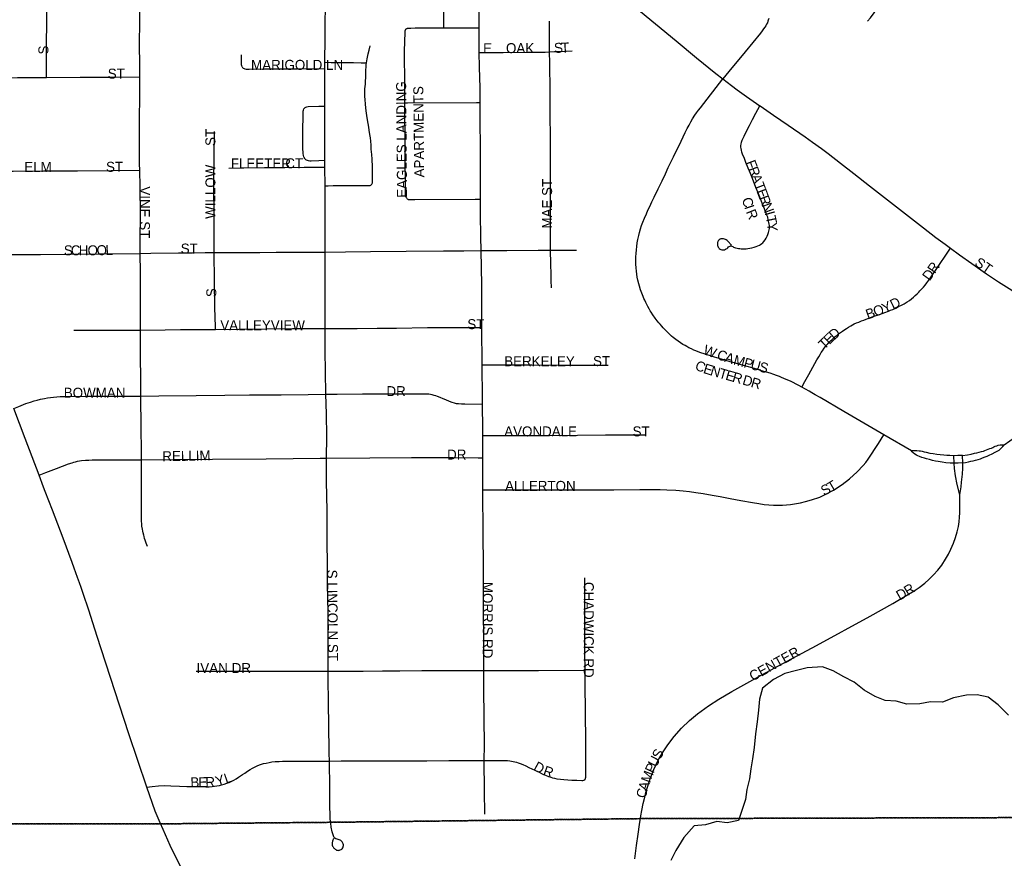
# Model space of a CAD drawing. Header units: feet. Extents: x 2113747 to 2516209, y 960708 to 1356798.
# Tile 64 of 206: x 2283441 to 2288369, y 1143992 to 1148190. Entities that reach past the tile are written whole.
import ezdxf

# ---------------------------------------------------------------- set-up
doc = ezdxf.new("R2010")
doc.units = ezdxf.units.FT
doc.header["$LTSCALE"] = 50
doc.header["$MEASUREMENT"] = 0
doc.linetypes.add('OhDOT_USTN3', pattern=[0.22, 0.165, -0.055])
for name, color, linetype in [('0_Xref', 7, 'Continuous'), ('GM_X_City_Street', 251, 'Continuous'), ('GM_X_City_Street_Text', 251, 'Continuous'), ('GM_X_Minor_River', 5, 'Continuous'), ('GM_X_State_Route', 1, 'Continuous'), ('GM_X_Township', 251, 'OhDOT_USTN3')]:
    doc.layers.add(name, color=color, linetype=linetype)
doc.styles.add('Styledgn030', font='dgn030.shx')

# ---------------------------------------------------------------- blocks, each defined once
blk = doc.blocks.new('POR')
at = {"layer": 'GM_X_City_Street', "flags": 128}
for points in [[(2284967.7, 1147977), (2284968.8, 1148098.7), (2284971.1, 1148327.1), (2284974.7, 1148537.7), (2284977.8, 1148688.4), (2284979.1, 1148768.3), (2284979.6, 1148850.8), (2284979.6, 1148941.5), (2284977.7, 1149086.9), (2284977.2, 1149209.9), (2284977.6, 1149296.7), (2284977.3, 1149394.4), (2284977.6, 1149481.3), (2284977.7, 1149530.8)], [(2287189.8, 1148195.1), (2287187.6, 1148187.3), (2287185.9, 1148181.6), (2287182.8, 1148174.3), (2287179.3, 1148166.9), (2287174.5, 1148158.8), (2287170.2, 1148151.7), (2287164.1, 1148143.4), (2287157.6, 1148134.7), (2287148, 1148122.4), (2287071, 1148029.3), (2286989.6, 1147930.9), (2286960.6, 1147894)], [(2285563.7, 1148148.8), (2285563.7, 1148152.1), (2285562, 1148432.8), (2285563.5, 1148549.6), (2285563.9, 1148577.5), (2285564.1, 1148587.9), (2285564.2, 1148595.3), (2285564.7, 1148598.3), (2285565.8, 1148600.9), (2285567.7, 1148602.5), (2285570.1, 1148603.6), (2285574.5, 1148604.3), (2285579.9, 1148604.5), (2285592.2, 1148604.5), (2285600.7, 1148604.5), (2285737.4, 1148604.1)], [(2285740.1, 1148148.8), (2285738.6, 1148404.3), (2285737.9, 1148515.7), (2285737.4, 1148604.1)], [(2287683.4, 1148181.8), (2287698.9, 1148199.3), (2287736.4, 1148249.5), (2287754.3, 1148277.7), (2287764.1, 1148299.1), (2287773.6, 1148331), (2287792.1, 1148414.5), (2287801.5, 1148448.6), (2287808.7, 1148466.1), (2287837.8, 1148505.5)], [(2286364.2, 1148382.1), (2286421.2, 1148335.5), (2286519.7, 1148253.8), (2286726.4, 1148083.1), (2286828.3, 1147999), (2286924.6, 1147920.3), (2286960.6, 1147894)], [(2283574, 1147901), (2283575, 1148061.4), (2283576, 1148181.7), (2283575.6, 1148275.9), (2283575.3, 1148327.8)], [(2284041.6, 1147903.1), (2284041.1, 1147962.1), (2284040.7, 1148068), (2284041.2, 1148181.4), (2284041.3, 1148277), (2284041.3, 1148333.6)], [(2285368.3, 1147773.9), (2285367.5, 1147909), (2285367, 1147985.5), (2285367.2, 1148033.2), (2285369.2, 1148125.1), (2285369.4, 1148129.4), (2285369.7, 1148132.9), (2285370.2, 1148135), (2285370.8, 1148137), (2285371.7, 1148139.1), (2285372.8, 1148140.9), (2285374.1, 1148142.4), (2285375.7, 1148143.8), (2285377.8, 1148145.1), (2285379.7, 1148145.9), (2285381.7, 1148146.6), (2285383.9, 1148147.1), (2285387.4, 1148147.5), (2285390.7, 1148147.7), (2285393.8, 1148147.8), (2285398.4, 1148148), (2285419.8, 1148148.2), (2285528.1, 1148148.8), (2285563.7, 1148148.8)], [(2285563.7, 1148148.8), (2285628.8, 1148148.3), (2285740.1, 1148148.8)], [(2285740.8, 1148026.1), (2285739.7, 1148087.8), (2285740.1, 1148148.8)], [(2286093.1, 1148028.6), (2286091.8, 1148182)], [(2285176, 1147974.4), (2285179.5, 1147993.9), (2285184.6, 1148019.3), (2285189, 1148037.5), (2285194.2, 1148058.4)], [(2284553.3, 1147954.1), (2284551.7, 1147959), (2284550.8, 1147964.2), (2284550.4, 1147971.6), (2284550, 1147979.4), (2284550.5, 1148013.9)], [(2285740.8, 1148026.1), (2285776.6, 1148026.1), (2285860.7, 1148026.1), (2285986.1, 1148027.2), (2286051.6, 1148027.9), (2286070.3, 1148027.9), (2286093.1, 1148028.6)], [(2285745.7, 1147775.6), (2285744.8, 1147848.8), (2285742.2, 1147952.7), (2285740.8, 1148026.1)], [(2286093.1, 1148028.6), (2286117.4, 1148030.6), (2286142.9, 1148031.2), (2286175, 1148032.2), (2286206.2, 1148033.2)], [(2286097.8, 1147036), (2286096.8, 1147075.4), (2286097.2, 1147154.3), (2286097.4, 1147195.6), (2286097.5, 1147230.6), (2286098, 1147334.6), (2286097.8, 1147409.9), (2286097.3, 1147604.8), (2286096.5, 1147709.3), (2286095.5, 1147831.6), (2286094, 1147971.7), (2286093.1, 1148028.6)], [(2284553.3, 1147954.1), (2284555.9, 1147950.6), (2284559.5, 1147947.7), (2284563.4, 1147945.5), (2284567.6, 1147944.1), (2284573.3, 1147942.8), (2284580.2, 1147942.4), (2284589.3, 1147942.4), (2284660.6, 1147943.2), (2284831.2, 1147944.4), (2284967.4, 1147944.8)], [(2284967.4, 1147944.8), (2284967.7, 1147977)], [(2284967.7, 1147977), (2285000.3, 1147976.3), (2285035, 1147975.9), (2285073.6, 1147975.4), (2285110.9, 1147975), (2285149.2, 1147974.5), (2285176, 1147974.4)], [(2284969.1, 1147357.6), (2284984.6, 1147358.5), (2285008.9, 1147359.8), (2285033.7, 1147360.6), (2285059.7, 1147360.6), (2285088.4, 1147360), (2285176.8, 1147359.1), (2285185.2, 1147359.2), (2285190, 1147359.3), (2285194.7, 1147360.1), (2285198.2, 1147361.9), (2285201.8, 1147364.3), (2285203.9, 1147366.6), (2285205.2, 1147369.7), (2285206, 1147372.8), (2285206.5, 1147377.5), (2285206.9, 1147396.2), (2285206.5, 1147422.6), (2285206.1, 1147453.5), (2285204.4, 1147492.1), (2285202.6, 1147515.6), (2285200.5, 1147541.2), (2285199.2, 1147562.5), (2285197.5, 1147582), (2285195.6, 1147597.7), (2285193.1, 1147615.5), (2285190.3, 1147636.6), (2285187.9, 1147651.5), (2285184.9, 1147669.8), (2285180.5, 1147698.2), (2285177.1, 1147722.3), (2285173.6, 1147746.9), (2285171.5, 1147768.8), (2285169.8, 1147789.2), (2285168.9, 1147807), (2285168.6, 1147821.9), (2285168.9, 1147843.4), (2285170.7, 1147866.5), (2285173.2, 1147915.9), (2285173.7, 1147937.7), (2285174.2, 1147953.3), (2285175.1, 1147963.7), (2285176, 1147974.4)], [(2283073.6, 1147898.3), (2283210.6, 1147899.4), (2283429.5, 1147900.2), (2283574, 1147901)], [(2283574, 1147901), (2283742.5, 1147901.7), (2283907.5, 1147902.6), (2284041.6, 1147903.1)], [(2284041.1, 1147436.7), (2284040.4, 1147468.8), (2284040.9, 1147668.1), (2284042.3, 1147829.2), (2284041.6, 1147903.1)], [(2284968.1, 1147757.1), (2284968.3, 1147814.3), (2284967.4, 1147944.8)], [(2287355.1, 1146350.8), (2287340.8, 1146358.3), (2287326.5, 1146365.8), (2287311.7, 1146373.1), (2287298.2, 1146379.6), (2287285.3, 1146385.4), (2287264.9, 1146394.5), (2287253.7, 1146399.3), (2287243.7, 1146403.2), (2287229.3, 1146408.4), (2287215.9, 1146413.2), (2287196.8, 1146419.7), (2287179, 1146425.4), (2287154.2, 1146432.8), (2287130.8, 1146439.7), (2287107.3, 1146446.3), (2287081.3, 1146453.6), (2287051.8, 1146461.9), (2287024, 1146469.8), (2286996.2, 1146477.6), (2286970.6, 1146485), (2286942.3, 1146493.2), (2286918.5, 1146500.2), (2286897.6, 1146506.7), (2286881.8, 1146511.6), (2286866.8, 1146516.7), (2286849.4, 1146522.8), (2286835.7, 1146528), (2286824.7, 1146532.4), (2286815.6, 1146536.3), (2286802.8, 1146541.7), (2286790.4, 1146548), (2286779.5, 1146553.7), (2286770.9, 1146558.4), (2286760, 1146564.5), (2286747.9, 1146572.3), (2286736.1, 1146580.2), (2286724.4, 1146588.8), (2286712.1, 1146598.5), (2286702.7, 1146606.2), (2286692.6, 1146615.4), (2286681, 1146626.6), (2286669.6, 1146638.4), (2286660.6, 1146647.9), (2286654.1, 1146655.3), (2286645.7, 1146665.1), (2286639.8, 1146672.3), (2286631.1, 1146683.1), (2286621.4, 1146695.7), (2286609.8, 1146712.2), (2286601.2, 1146725.1), (2286596.8, 1146732.6), (2286591.6, 1146741.8), (2286585, 1146753.3), (2286579, 1146764.8), (2286574.7, 1146773.9), (2286569.1, 1146785.3), (2286565.1, 1146793.9), (2286560.8, 1146804.7), (2286554.1, 1146821.4), (2286548.6, 1146836.9), (2286542.7, 1146855.2), (2286539.1, 1146868.1), (2286534.7, 1146886.6), (2286531.7, 1146901.2), (2286529.6, 1146915.4), (2286527.4, 1146930.7), (2286526.1, 1146947.6), (2286525.2, 1146966.3), (2286524.7, 1146983.4), (2286524.9, 1147003.2), (2286525.7, 1147019.1), (2286527.5, 1147038), (2286529, 1147054.8), (2286531.8, 1147073.6), (2286534.6, 1147090.1), (2286538.8, 1147110), (2286542.7, 1147125.2), (2286547.9, 1147143), (2286553.1, 1147159.1), (2286559.7, 1147176), (2286567.9, 1147196.4), (2286577.1, 1147217.7), (2286584.9, 1147235.5), (2286594.2, 1147255.1), (2286604.9, 1147277.6), (2286616.2, 1147301.5), (2286636.2, 1147342.3), (2286655.7, 1147383.1), (2286672.4, 1147417.7), (2286687, 1147449.1), (2286703, 1147483), (2286713.5, 1147503.8), (2286722.2, 1147521.2), (2286736.1, 1147550.2), (2286750.9, 1147581.5), (2286761.5, 1147604.1), (2286771.8, 1147625.8), (2286781.8, 1147645.3), (2286790.8, 1147662.6), (2286800.4, 1147679.2), (2286808.6, 1147693.6), (2286820, 1147711.3), (2286828, 1147722.7), (2286837.8, 1147736.1), (2286848.2, 1147748.6), (2286960.6, 1147894)], [(2286960.6, 1147894), (2287003.1, 1147860.4), (2287032.2, 1147838.2), (2287078.7, 1147806.1), (2287145.7, 1147758.7)], [(2284968.4, 1147484.3), (2284938.6, 1147483.3), (2284899.1, 1147482.1), (2284892.2, 1147482.3), (2284885.9, 1147483.6), (2284881.3, 1147484.9), (2284876.8, 1147487), (2284873.5, 1147488.8), (2284870, 1147491.5), (2284867, 1147494.5), (2284864.4, 1147499.3), (2284862.6, 1147503.9), (2284860.9, 1147510.6), (2284859.4, 1147519.6), (2284858.8, 1147528.4), (2284858.1, 1147539.6), (2284858.4, 1147578.3), (2284858.4, 1147644.8), (2284858.8, 1147699.9), (2284859.7, 1147718.6), (2284859.7, 1147727.4), (2284860.2, 1147732.4), (2284861.5, 1147737.7), (2284863.2, 1147743.3), (2284865.8, 1147746.8), (2284868.9, 1147749.4), (2284873.2, 1147751.5), (2284877.5, 1147753.3), (2284884, 1147754.6), (2284937, 1147756.3), (2284968.1, 1147757.1)], [(2284968.4, 1147484.3), (2284967.8, 1147639.3), (2284968.1, 1147757.1)], [(2285368.3, 1147773.9), (2285381.4, 1147774), (2285726.6, 1147775.5), (2285745.7, 1147775.6)], [(2285746.7, 1147289.7), (2285719.9, 1147289.5), (2285418.4, 1147287.3), (2285393.6, 1147287.7), (2285389.4, 1147288), (2285386.5, 1147288.7), (2285384.7, 1147289.5), (2285382.4, 1147291), (2285380.5, 1147292.5), (2285377.5, 1147295.8), (2285374.5, 1147300.2), (2285372.9, 1147304.3), (2285371.9, 1147307.5), (2285371.5, 1147310.3), (2285371.2, 1147313.9), (2285371.1, 1147319.1), (2285368.3, 1147773.9)], [(2285746.7, 1147289.7), (2285746.4, 1147505.2), (2285746.1, 1147728.1), (2285745.7, 1147775.6)], [(2287002.7, 1147061.5), (2286984.5, 1147081.1), (2286981, 1147084.1), (2286976.7, 1147087.6), (2286973.2, 1147089.3), (2286968.8, 1147091.1), (2286963.6, 1147092.4), (2286959.3, 1147093.2), (2286954.9, 1147093.3), (2286950.6, 1147092.8), (2286945.8, 1147091.1), (2286941.3, 1147088.2), (2286939.3, 1147085.9), (2286937.3, 1147083.1), (2286935.4, 1147080.3), (2286934.2, 1147077.1), (2286933.2, 1147073.7), (2286932.8, 1147069.4), (2286932.8, 1147064.6), (2286933.6, 1147059.4), (2286935, 1147055.5), (2286937.1, 1147051.2), (2286939.3, 1147047.2), (2286942.3, 1147043.8), (2286945.8, 1147041.1), (2286949.7, 1147039), (2286954.5, 1147038.1), (2286959.8, 1147037.6), (2286964, 1147037.7), (2286967.9, 1147038.6), (2286972.5, 1147040.3), (2286977.1, 1147042.5), (2286981.2, 1147045.1), (2286985.3, 1147048.5), (2286988.8, 1147052), (2286992.3, 1147054.6), (2286995.9, 1147056.2), (2286998.8, 1147057.3), (2287002.3, 1147057.2), (2287005.3, 1147056.3), (2287009.2, 1147054.1), (2287013.5, 1147051.5), (2287017.9, 1147049), (2287022.6, 1147047), (2287030.9, 1147045.4), (2287037.8, 1147044.6), (2287045.2, 1147043.7), (2287051.3, 1147043.3), (2287058, 1147042.8), (2287063.9, 1147042.9), (2287070, 1147042.9), (2287077.4, 1147043.3), (2287085.6, 1147044.1), (2287094.3, 1147045.4), (2287105.2, 1147048), (2287116.9, 1147051.5), (2287126, 1147054.5), (2287135.1, 1147058), (2287142.9, 1147061.5), (2287149, 1147064.9), (2287155.1, 1147069.3), (2287160.3, 1147073.6), (2287165.9, 1147080.1), (2287171.2, 1147087.5), (2287176.4, 1147095.8), (2287182, 1147106.2), (2287185.5, 1147114.4), (2287188.6, 1147124), (2287190.7, 1147131.8), (2287192.5, 1147138.7), (2287193.4, 1147144.8), (2287193.4, 1147152.2), (2287192.9, 1147158.9), (2287192, 1147166.5), (2287190.7, 1147175.1), (2287187.7, 1147188.3), (2287184.4, 1147200.5), (2287180.8, 1147212.1), (2287176, 1147225.3), (2287169.1, 1147242.5), (2287160.8, 1147263), (2287141.8, 1147310.3), (2287120.5, 1147363.3), (2287107.9, 1147395.4), (2287098, 1147420.6), (2287087.5, 1147445.8), (2287075.5, 1147474.4), (2287067.6, 1147494.4), (2287058.6, 1147517.1), (2287055.4, 1147527), (2287052.9, 1147536), (2287051.5, 1147544.4), (2287050.5, 1147552.1), (2287050.7, 1147559.6), (2287051.1, 1147566.5), (2287053.3, 1147576.1), (2287057.3, 1147587.1), (2287066.3, 1147606.9), (2287077.1, 1147628.6), (2287092.8, 1147659.9), (2287108.2, 1147690.1), (2287125.5, 1147721.8), (2287145.7, 1147758.7)], [(2287145.7, 1147758.7), (2287146.5, 1147758.1), (2287213.8, 1147711.9), (2287287.3, 1147661.5), (2287372.3, 1147603.1), (2287409.3, 1147577.3), (2287453.2, 1147545.6), (2287487.7, 1147519.5), (2287548.6, 1147472.1), (2287616.4, 1147419.3), (2287694.4, 1147358.6), (2287874.2, 1147217.6), (2287964.8, 1147147.4), (2288026.4, 1147099.8), (2288072.1, 1147065.8), (2288100.1, 1147045.3)], [(2284413.2, 1147024.5), (2284413.2, 1147076.6), (2284413.7, 1147183.5), (2284412.5, 1147380.6), (2284413.4, 1147496.1), (2284415.2, 1147629.4)], [(2284968.6, 1147452.1), (2284968.5, 1147453.4), (2284968.4, 1147484.3)], [(2283074.1, 1147429.1), (2283215.6, 1147430.8), (2283408, 1147431.1), (2283559.1, 1147432.8), (2283730.6, 1147433.6), (2283898.6, 1147435.2), (2284041.1, 1147436.7)], [(2284044.3, 1147019.9), (2284044.1, 1147087.5), (2284044.6, 1147214.3), (2284042.9, 1147353.3), (2284041.1, 1147436.7)], [(2284486.7, 1147446.6), (2284561.6, 1147447.9), (2284666.4, 1147449.3), (2284768.4, 1147450.1), (2284863.8, 1147450.9), (2284929.4, 1147451.6), (2284968.6, 1147452.1)], [(2284969.1, 1147357.6), (2284968.6, 1147452.1)], [(2284969.8, 1147026.9), (2284970, 1147120.3), (2284969.3, 1147309.7), (2284969.1, 1147357.6)], [(2285750.1, 1147034), (2285748.8, 1147102.9), (2285746.7, 1147215.8), (2285746.7, 1147289.7)], [(2283129.4, 1146984.1), (2283170, 1147000.4), (2283176.5, 1147003), (2283184.8, 1147005.6), (2283193.5, 1147007.8), (2283199.6, 1147009.1), (2283210, 1147010.8), (2283221.7, 1147012.1), (2283235.6, 1147013), (2283270.3, 1147013.8), (2283326.4, 1147014.7), (2283437.1, 1147014.2), (2283543.9, 1147015), (2283680.3, 1147015.8), (2283838.3, 1147017.5), (2284044.3, 1147019.9)], [(2284044.3, 1147019.9), (2284097.5, 1147020.5), (2284234.8, 1147022.9), (2284306, 1147023.3), (2284368.1, 1147023.8), (2284413.2, 1147024.5)], [(2284045.5, 1146636.3), (2284045.3, 1146787.5), (2284044.5, 1146925.1), (2284044.3, 1147019.9)], [(2284413.2, 1147024.5), (2284480.1, 1147024.6), (2284568.3, 1147025), (2284642.5, 1147024.9), (2284724.2, 1147025.3), (2284830.7, 1147025.6), (2284913.9, 1147026.1), (2284969.8, 1147026.9)], [(2284420.9, 1146639.8), (2284420.4, 1146656.3), (2284419.1, 1146696.7), (2284417.8, 1146753.2), (2284415.7, 1146881.7), (2284413.2, 1147024.5)], [(2284970.3, 1146644), (2284968.7, 1146809.5), (2284969.8, 1147026.9)], [(2284969.8, 1147026.9), (2285070.7, 1147027.8), (2285196.6, 1147029), (2285374.6, 1147031.5), (2285562.2, 1147032.8), (2285663, 1147033.2), (2285750.1, 1147034)], [(2285750.1, 1147034), (2285878.8, 1147034.8), (2286036, 1147035.6), (2286097.8, 1147036)], [(2285754.5, 1146648.8), (2285754.4, 1146677.1), (2285753, 1146863.2), (2285750.1, 1147034)], [(2286097.8, 1147036), (2286227.5, 1147036.8)], [(2286102.2, 1146846.8), (2286101.5, 1146884.7), (2286100.7, 1146914.5), (2286099.4, 1146967.8), (2286097.8, 1147036)], [(2287355.1, 1146350.8), (2287370.3, 1146378.7), (2287389.7, 1146414.4), (2287431.2, 1146487.7), (2287439.7, 1146502.6), (2287446.8, 1146513.8), (2287452.9, 1146523.7), (2287458.7, 1146532.8), (2287467.2, 1146545), (2287473.9, 1146553.7), (2287480.3, 1146561.9), (2287485.5, 1146568), (2287492.9, 1146575.6), (2287499.4, 1146581.9), (2287505.5, 1146588), (2287513.9, 1146595.7), (2287522.4, 1146603.2), (2287529.8, 1146609.3), (2287539.4, 1146617.1), (2287549.3, 1146624.4), (2287558.9, 1146631.4), (2287570.5, 1146639.3), (2287579.3, 1146644.8), (2287588.9, 1146650.9), (2287601, 1146657.8), (2287609.3, 1146662.2), (2287618.1, 1146666.6), (2287628.8, 1146671.7), (2287640.1, 1146676.5), (2287653.9, 1146682), (2287665.3, 1146686.5), (2287677, 1146690.8), (2287693.7, 1146696.9), (2287717.9, 1146705.5), (2287743.9, 1146714.7), (2287770.9, 1146724.2), (2287789.5, 1146731.2), (2287799.5, 1146735), (2287811.2, 1146739.8), (2287825.1, 1146745.9), (2287839.9, 1146753.3), (2287854.2, 1146760.6), (2287867.7, 1146768), (2287882.5, 1146777.1), (2287894.6, 1146784.9), (2287904.2, 1146792.1), (2287914.2, 1146801), (2287922.9, 1146808.6), (2287932.4, 1146817.7), (2287940.2, 1146825.5), (2287946.7, 1146832), (2287956, 1146842.4), (2287964.1, 1146851.6), (2287972, 1146861.1), (2287981.4, 1146872.8), (2287991.5, 1146886.3), (2288002.9, 1146902), (2288080.1, 1147015.9), (2288100.1, 1147045.3)], [(2288100.1, 1147045.3), (2288144.9, 1147012.6), (2288206.3, 1146969.1), (2288279.9, 1146918.4), (2288339.3, 1146878), (2288392.4, 1146843.6), (2288421.7, 1146826), (2288451.6, 1146808), (2288483.7, 1146789.8), (2288570.2, 1146742.2), (2288712.6, 1146667), (2288797.6, 1146622.1)], [(2283711, 1146636.4), (2283790.4, 1146635.4), (2283911.1, 1146635.4), (2284045.5, 1146636.3)], [(2284045.5, 1146636.3), (2284168.2, 1146637.9), (2284244.6, 1146638.3), (2284335.4, 1146639.1), (2284420.9, 1146639.8)], [(2284047.5, 1146305.6), (2284047.3, 1146334.6), (2284045.6, 1146561.3), (2284045.5, 1146636.3)], [(2284420.9, 1146639.8), (2284537.8, 1146640.8), (2284676.3, 1146642.4), (2284805.7, 1146643.2), (2284907.7, 1146644.1), (2284970.3, 1146644)], [(2284970.3, 1146644), (2285020.2, 1146644), (2285130, 1146644.8), (2285229.9, 1146645.2), (2285325.9, 1146645.6), (2285482.2, 1146648.2), (2285619.9, 1146649), (2285754.5, 1146648.8)], [(2284973.4, 1146314.5), (2284972, 1146428.2), (2284970.3, 1146532.4), (2284970.3, 1146644)], [(2285755.5, 1146461.8), (2285754.5, 1146648.8)], [(2288368.3, 1146062.5), (2288424.5, 1146101.7)], [(2285755.5, 1146461.8), (2285873.2, 1146462.5), (2286003.5, 1146462.5), (2286136.8, 1146461.1), (2286248.8, 1146461.1), (2286386, 1146460.1)], [(2285757.3, 1146265.4), (2285756.7, 1146305.2), (2285755.6, 1146452.6), (2285755.5, 1146461.8)], [(2287765.6, 1146111.8), (2287565.8, 1146228.5), (2287447.1, 1146298.4), (2287422.4, 1146312.8), (2287405.6, 1146322.8), (2287392.1, 1146330.2), (2287373.8, 1146340.4), (2287355.1, 1146350.8)], [(2283410.8, 1146244), (2283436.8, 1146253.9), (2283472.1, 1146267.9), (2283495.1, 1146276.1), (2283512.9, 1146281.7), (2283528.1, 1146286), (2283545.5, 1146290.4), (2283564.1, 1146294.3), (2283578.9, 1146296.9), (2283594.5, 1146299), (2283609.3, 1146300.8), (2283626.2, 1146302.5), (2283643.2, 1146303.4), (2283660.1, 1146303.8), (2283690.5, 1146304.2), (2283776.5, 1146304.6), (2283905, 1146304.7), (2284047.5, 1146305.6)], [(2284047.5, 1146305.6), (2284136.9, 1146306.6), (2284323.2, 1146308.7), (2284467.3, 1146310.8), (2284590.7, 1146311.6), (2284748.7, 1146312.4), (2284884.5, 1146313.5), (2284973.4, 1146314.5)], [(2284050.3, 1145986.5), (2284050.2, 1146029.3), (2284048.5, 1146146.6), (2284047.5, 1146305.6)], [(2284973.4, 1146314.5), (2285029.1, 1146315.2), (2285155.9, 1146316.4), (2285254.5, 1146316.8), (2285356.1, 1146317.2), (2285420.8, 1146317.6), (2285457.2, 1146317.6), (2285469.4, 1146317.6), (2285478.9, 1146317.2), (2285488.5, 1146316.3), (2285496.3, 1146315), (2285503.7, 1146313.2), (2285512.8, 1146310.6), (2285521.5, 1146308), (2285530.2, 1146305), (2285543.6, 1146299.8), (2285558.4, 1146293.7), (2285571.8, 1146288), (2285590.1, 1146280.6), (2285603.1, 1146275.4), (2285614.8, 1146271.5), (2285624.4, 1146269.3), (2285637, 1146268), (2285652.2, 1146267.2), (2285669.1, 1146266.7), (2285757.3, 1146265.4)], [(2284976.8, 1145995.1), (2284977.1, 1146103), (2284975.4, 1146217.2), (2284973.4, 1146314.5)], [(2285758.6, 1146108.7), (2285758.8, 1146139.8), (2285757.3, 1146265.4)], [(2285757.9, 1145997.3), (2285758.6, 1146108.7)], [(2285758.6, 1146108.7), (2285933.3, 1146108.4), (2286093.1, 1146109.2), (2286372.8, 1146111.3), (2286576.4, 1146112)], [(2286680.3, 1145837.2), (2286724.4, 1145834.2), (2286761.2, 1145831.2), (2286793.1, 1145827.7), (2286825.1, 1145823.5), (2286861.7, 1145817.7), (2286906, 1145809.7), (2286946, 1145802.5), (2286996.8, 1145793.2), (2287049.5, 1145783.6), (2287108, 1145772.9), (2287140.4, 1145767.5), (2287166.6, 1145763.7), (2287190.4, 1145760.9), (2287214.3, 1145759.4), (2287234.3, 1145759), (2287257.8, 1145760.1), (2287298.2, 1145763.2), (2287329, 1145767.4), (2287349.4, 1145771.3), (2287373.7, 1145777.4), (2287403.7, 1145785.9), (2287444.9, 1145800.5), (2287478.8, 1145816.2), (2287514.2, 1145835.5), (2287557.8, 1145862.8), (2287593.9, 1145890.9), (2287632.1, 1145925.9), (2287661.7, 1145957.8), (2287675.2, 1145974), (2287687.9, 1145990.6), (2287738.6, 1146068), (2287765.6, 1146111.8)], [(2287903.5, 1146031.2), (2287765.6, 1146111.8)], [(2288115.9, 1146007.1), (2288095.5, 1146008), (2288081.2, 1146008.4), (2288066, 1146009.8), (2288047, 1146011.5), (2288030.4, 1146013.3), (2288012.6, 1146015.9), (2287997, 1146018.9), (2287979.7, 1146022.5), (2287968.7, 1146025), (2287959.2, 1146027.6), (2287950.1, 1146029.8), (2287943.1, 1146030.7), (2287931.4, 1146031.6), (2287920.1, 1146031.6), (2287903.5, 1146031.2)], [(2288117.1, 1145969.5), (2288097.6, 1145969.8), (2288076.8, 1145971.6), (2288057, 1145974.4), (2288038.4, 1145977.5), (2288023.6, 1145980.5), (2288009.3, 1145983.5), (2287994.1, 1145987.5), (2287980.2, 1145991.4), (2287968.9, 1145994.9), (2287955.9, 1145998.8), (2287944.6, 1146002.7), (2287935.5, 1146006.6), (2287929, 1146010.1), (2287921.1, 1146014.8), (2287912.9, 1146021.4), (2287908.1, 1146026.2), (2287903.5, 1146031.2)], [(2288158.9, 1146008.9), (2288184.1, 1146012.3), (2288202.7, 1146015.8), (2288220.1, 1146019.6), (2288231.8, 1146022.2), (2288243.1, 1146024.8), (2288254, 1146027.8), (2288264.4, 1146030.8), (2288271.3, 1146033), (2288280, 1146036.1), (2288288.7, 1146039.5), (2288296.5, 1146042.6), (2288303.9, 1146045.6), (2288310.9, 1146048.7), (2288316.9, 1146051.7), (2288323.9, 1146054.7), (2288330.9, 1146057.3), (2288338.7, 1146059.9), (2288347.8, 1146061.7), (2288357.3, 1146062.5), (2288368.3, 1146062.5)], [(2288161.1, 1145971.5), (2288175.3, 1145974.1), (2288189.7, 1145976.7), (2288201.9, 1145979.3), (2288213.2, 1145981.8), (2288225.3, 1145984.8), (2288237.5, 1145988.3), (2288249.7, 1145992.2), (2288260.5, 1145996.1), (2288273.1, 1146000.9), (2288283.5, 1146005.2), (2288293.8, 1146009.9), (2288307.9, 1146016.5), (2288323.5, 1146024.2), (2288337, 1146031.7), (2288342.6, 1146035.1), (2288348.7, 1146039.9), (2288354.8, 1146046), (2288361.7, 1146053.8), (2288368.3, 1146062.5)], [(2283537.7, 1145910), (2283572.1, 1145923.3), (2283625.1, 1145943.6), (2283684.6, 1145965.8), (2283703.3, 1145971.8), (2283711.5, 1145974.4), (2283720.2, 1145977), (2283730.2, 1145979.6), (2283739.3, 1145981.4), (2283750.2, 1145983.1), (2283769.3, 1145984.8), (2283785.8, 1145985.7), (2283802.7, 1145986.1), (2283889.1, 1145986.1), (2284050.2, 1145986.5), (2284050.3, 1145986.5)], [(2284079.9, 1145553.4), (2284074.3, 1145569), (2284069.1, 1145584.2), (2284066, 1145593.3), (2284063.4, 1145602.5), (2284061.3, 1145610.3), (2284058.7, 1145620.7), (2284056.5, 1145629.8), (2284054.8, 1145639.8), (2284052.6, 1145655), (2284051.8, 1145666.3), (2284050.9, 1145680.2), (2284050.5, 1145695.8), (2284050.1, 1145741.8), (2284050.5, 1145907.3), (2284050.3, 1145986.5)], [(2284050.3, 1145986.5), (2284213.1, 1145987.7), (2284406.3, 1145989.3), (2284673.4, 1145991.4), (2284944.7, 1145995.1), (2284976.8, 1145995.1)], [(2284984.3, 1144928.9), (2284984, 1145079), (2284984.5, 1145222.8), (2284981.1, 1145361.8), (2284980.7, 1145466.4), (2284979.9, 1145574.9), (2284979.9, 1145730.8), (2284976.5, 1145879.8), (2284976.8, 1145995.1)], [(2284976.8, 1145995.1), (2285192.9, 1145996.5), (2285401.6, 1145997.5), (2285610.4, 1145997.9), (2285735.5, 1145997.4), (2285757.9, 1145997.3)], [(2285758.7, 1145836.5), (2285757.9, 1145997.3)], [(2288158.9, 1146008.9), (2288136.7, 1146007.6), (2288115.9, 1146007.1)], [(2288117.1, 1145969.5), (2288115.9, 1146007.1)], [(2288161.1, 1145971.5), (2288158.9, 1146008.9)], [(2288161.1, 1145971.5), (2288138, 1145969.8), (2288117.1, 1145969.5)], [(2288145.7, 1145811.9), (2288133.5, 1145863.4), (2288125.2, 1145906.2), (2288119.3, 1145943.7), (2288117.1, 1145969.5)], [(2288145.7, 1145811.9), (2288152.2, 1145850.9), (2288155.2, 1145874.7), (2288158.8, 1145915.1), (2288160.6, 1145945.4), (2288161.1, 1145971.5)], [(2285758.7, 1145836.5), (2285779.7, 1145836.6), (2285922, 1145836.8), (2286113.5, 1145837), (2286322.8, 1145836.5), (2286414.1, 1145836.3), (2286544.7, 1145837.6), (2286600.9, 1145837.6), (2286646.7, 1145837.6), (2286680.3, 1145837.2)], [(2285763.7, 1144932.6), (2285763.5, 1145066.4), (2285762.7, 1145254.8), (2285761.5, 1145443.3), (2285760.3, 1145631.7), (2285758.8, 1145817.6), (2285758.7, 1145836.5)], [(2286519.7, 1143988.9), (2286528.4, 1144056.8), (2286536.2, 1144112.8), (2286543.1, 1144161.9), (2286549.8, 1144204.5), (2286554.4, 1144232.1), (2286561.3, 1144265.6), (2286568.8, 1144298.3), (2286576.3, 1144328), (2286596, 1144390.4), (2286614, 1144435.8), (2286635.1, 1144479.8), (2286657.7, 1144519.5), (2286684.7, 1144560.1), (2286716.5, 1144601.5), (2286753.2, 1144643.1), (2286792.9, 1144681.6), (2286833.1, 1144714.9), (2286888.5, 1144755.4), (2286940.5, 1144789.2), (2287005.7, 1144826.9), (2287154.7, 1144910.1), (2287281.9, 1144978.6), (2287429.2, 1145058), (2287697.3, 1145204.9), (2287811.5, 1145268.2), (2287881.2, 1145308.6), (2287917.5, 1145330.5), (2287942.9, 1145348.3), (2287971.7, 1145369.6), (2287991.4, 1145386.9), (2288015, 1145410.5), (2288036.3, 1145434.7), (2288056, 1145460.1), (2288075.2, 1145490.2), (2288089, 1145514.3), (2288101.8, 1145539.5), (2288114.6, 1145569.8), (2288125, 1145598.2), (2288133.1, 1145626.2), (2288139.3, 1145653.6), (2288142.6, 1145675.9), (2288145, 1145699.2), (2288146.4, 1145721.9), (2288146.9, 1145754.6), (2288145.7, 1145811.9)], [(2286270.2, 1144933.8), (2286269.5, 1145020.9), (2286268.8, 1145244.1), (2286268.8, 1145395.2)], [(2284324.5, 1144928.6), (2284526.4, 1144929.3), (2284656.3, 1144929.3), (2284830.8, 1144929.2), (2284944.2, 1144929.1), (2284984.3, 1144928.9)], [(2284984.3, 1144928.9), (2285031.4, 1144928.6), (2285159.1, 1144929), (2285257.2, 1144930.3), (2285342.8, 1144931.1), (2285454, 1144932.4), (2285650.6, 1144932.7), (2285763.7, 1144932.6)], [(2284990.8, 1144478.9), (2284990, 1144518.9), (2284988.1, 1144667.4), (2284986.4, 1144758.6), (2284985.6, 1144807.2), (2284984.8, 1144857.6), (2284984.3, 1144928.9)], [(2285763.7, 1144932.6), (2286038, 1144932.6), (2286270.2, 1144933.8)], [(2285765.9, 1144481.2), (2285766.3, 1144559.2), (2285765.5, 1144693.8), (2285763.8, 1144844.9), (2285763.7, 1144932.6)], [(2286264.9, 1144383.4), (2286268.8, 1144386), (2286271.8, 1144389.1), (2286273.1, 1144392.6), (2286274, 1144397.7), (2286274, 1144403.8), (2286273.5, 1144422.7), (2286273.6, 1144576.6), (2286270.8, 1144867.2), (2286270.2, 1144933.8)], [(2284076.9, 1144348), (2284103.9, 1144351.5), (2284135, 1144354.3), (2284166.1, 1144355.7), (2284197.5, 1144354.6), (2284239.6, 1144353), (2284276.5, 1144352.1), (2284318.7, 1144351), (2284344.7, 1144350.7), (2284371.6, 1144350.3), (2284389.4, 1144350.3), (2284403.9, 1144351.2), (2284415.9, 1144352.5), (2284426.5, 1144354), (2284439.8, 1144356.8), (2284450.6, 1144359.4), (2284463.2, 1144362.9), (2284477.2, 1144367.6), (2284488.4, 1144372), (2284501.9, 1144378), (2284512.8, 1144383.7), (2284524.3, 1144390.6), (2284535.8, 1144398), (2284546.3, 1144405), (2284555.8, 1144411.5), (2284567.1, 1144418.8), (2284581, 1144428.4), (2284593.6, 1144436.6), (2284605.7, 1144443.5), (2284619.2, 1144450.5), (2284632.2, 1144456.1), (2284646.1, 1144461.3), (2284661.7, 1144466.1), (2284674.3, 1144469.1), (2284689.1, 1144472.2), (2284703.4, 1144474.4), (2284719.5, 1144476.1), (2284739.5, 1144477.4), (2284756.8, 1144477.8), (2284792.4, 1144478.6), (2284990.8, 1144478.9)], [(2284990.8, 1144478.9), (2285050, 1144479.4), (2285215.4, 1144479.8), (2285335.3, 1144479.7), (2285478.1, 1144480.1), (2285588.8, 1144481.3), (2285765.9, 1144481.2)], [(2285011.8, 1144092), (2285006.6, 1144078.6), (2285004.8, 1144070.3), (2285004.4, 1144064.1), (2285005.2, 1144058.2), (2285006.9, 1144053.4), (2285008.9, 1144049.7), (2285010.9, 1144046.4), (2285013.5, 1144043.4), (2285016.1, 1144040.8), (2285019.1, 1144038.2), (2285022.6, 1144035.6), (2285026.1, 1144033.4), (2285030.4, 1144032.1), (2285034.3, 1144031.7), (2285037.8, 1144032.1), (2285040.8, 1144032.5), (2285045.2, 1144033.8), (2285049.1, 1144035.6), (2285052.5, 1144037.7), (2285055.2, 1144040.3), (2285057.8, 1144043.8), (2285059.1, 1144047.3), (2285060.4, 1144051.6), (2285060.6, 1144056.4), (2285060.8, 1144060.3), (2285060, 1144064.2), (2285058.7, 1144067.7), (2285056.5, 1144071.6), (2285054.3, 1144075.1), (2285052.1, 1144077.7), (2285048.7, 1144080.7), (2285043.9, 1144083.3), (2285039.1, 1144085.1), (2285035.2, 1144086.4), (2285029.6, 1144088.1), (2285023.1, 1144089.9), (2285017.8, 1144092.9), (2285014.8, 1144096.4), (2285012.6, 1144100.3), (2285010.8, 1144104.9), (2285004.8, 1144125), (2285000.1, 1144147.2), (2284997.5, 1144167.6), (2284995.3, 1144190.2), (2284994, 1144214.9), (2284992.7, 1144246.6), (2284992.8, 1144344.8), (2284990.8, 1144478.9)], [(2285765.9, 1144481.2), (2285824.2, 1144482.1), (2285853.3, 1144482.1), (2285869.8, 1144482.1), (2285881.5, 1144481.6), (2285893.2, 1144480.3), (2285902.4, 1144479), (2285911, 1144477.3), (2285918.9, 1144475.5), (2285926.7, 1144473.4), (2285934.9, 1144470.7), (2285946.2, 1144466.8), (2285959.7, 1144461.2), (2285974.2, 1144454.7), (2285989.6, 1144447.3), (2286033.3, 1144426.1), (2286063, 1144412.1), (2286073, 1144407.7), (2286086.9, 1144402.1), (2286098.6, 1144397.7), (2286107.3, 1144395.1), (2286117.2, 1144392.5), (2286129.4, 1144390.3), (2286146.8, 1144388.2), (2286163.7, 1144386.4), (2286183.7, 1144384.7), (2286203.7, 1144383.3), (2286228.4, 1144382.5), (2286254, 1144381.6), (2286259.7, 1144382), (2286264.9, 1144383.4)], [(2285768.8, 1144213.5), (2285767.1, 1144329.5), (2285765.9, 1144481.2)]]:
    blk.add_lwpolyline(points, dxfattribs=at)
at = {"layer": 'GM_X_Minor_River', "flags": 128}
for points in [[(2288390.4, 1144708.7), (2288338, 1144760.4), (2288287.8, 1144798.1), (2288233.7, 1144809.7), (2288179.8, 1144809.3), (2288113.9, 1144794.7), (2288060.1, 1144774.3), (2288000.2, 1144775.8), (2287946.3, 1144765.4), (2287880.4, 1144762.9), (2287828.3, 1144778.5), (2287772.3, 1144782.1), (2287722.2, 1144801.7), (2287668, 1144833.4), (2287617.7, 1144873), (2287565.6, 1144900.7), (2287511.4, 1144930.3), (2287459.3, 1144949.9), (2287381.4, 1144945.3), (2287329.5, 1144932.9), (2287269.7, 1144916.4), (2287214, 1144887.9), (2287158.4, 1144843.5), (2287142.8, 1144789.3), (2287139.2, 1144733.2), (2287131.7, 1144675), (2287124.2, 1144614.9), (2287116.7, 1144546.8), (2287109.1, 1144490.6), (2287099.5, 1144440.5), (2287093.9, 1144390.4), (2287080.3, 1144336.2), (2287072.7, 1144286.1), (2287055.2, 1144231.9), (2287037.6, 1144181.7), (2286981.7, 1144169.2), (2286929.7, 1144176.8), (2286873.9, 1144160.4), (2286816, 1144153.9), (2286764.5, 1144095.5)], [(2286764.5, 1144095.5), (2286725, 1144031.1), (2286699.4, 1143980.8)]]:
    blk.add_lwpolyline(points, dxfattribs=at)
at = {"layer": 'GM_X_State_Route', "flags": 128}
for points in [[(2283560.2, 1145850.6), (2283537.7, 1145910), (2283468, 1146092.8), (2283410.8, 1146244)], [(2284158, 1144136.2), (2284143.6, 1144169), (2284119.4, 1144228.4), (2284076.9, 1144348), (2283987.2, 1144615.8), (2283848.4, 1145040.5), (2283828.4, 1145103.1), (2283806.3, 1145171.2), (2283786, 1145233.8), (2283758.2, 1145318), (2283748.2, 1145347.1), (2283740, 1145371), (2283730.4, 1145398.4), (2283713.9, 1145444), (2283703.5, 1145473.5), (2283658, 1145595.1), (2283604.2, 1145734.5), (2283568.7, 1145828.3), (2283560.2, 1145850.6)], [(2284318.6, 1143803.8), (2284274.2, 1143893.6), (2284193.4, 1144056.8), (2284169.9, 1144108.9), (2284158, 1144136.2)]]:
    blk.add_lwpolyline(points, dxfattribs=at)
at = {"layer": 'GM_X_Township', "flags": 128}
for points in [[(2273464.5, 1168621), (2274221.7, 1168649.1), (2275701.7, 1168644.7), (2277283, 1168666.7), (2279752.9, 1168691.5), (2283763.4, 1168713.6), (2286335.4, 1168752.7), (2288511.1, 1168775.2), (2290764.5, 1168794.1), (2291345.6, 1168797.4), (2292060.1, 1168786.7), (2297619.1, 1168802.5), (2298939.3, 1168800.1), (2298977.5, 1164715.2), (2298994.5, 1162899.3), (2299028.4, 1155427.9), (2299047.6, 1152560.7), (2299031.8, 1145317.1), (2299033.2, 1144175.6), (2297666.9, 1144176.2), (2295497.7, 1144177), (2292292.6, 1144206.4), (2290241, 1144200.7), (2286546.8, 1144190.6), (2284989, 1144172.2), (2284147.3, 1144164.5), (2283046.1, 1144163.7), (2282945.7, 1144162.9), (2282615.9, 1144160.3), (2282223.6, 1144167.6), (2278962.2, 1144111.4), (2276673.1, 1144104.1), (2276352.4, 1144118), (2275977.4, 1144134.4), (2275848.1, 1144130), (2274451, 1144099.7), (2273706.6, 1144116.6), (2273652, 1147705.5), (2273648.4, 1148193.1), (2273644.5, 1148717.3), (2273636.5, 1149823), (2273631.6, 1150488), (2273596.3, 1155295.4), (2273585.4, 1158808.2), (2273559.6, 1160545.6), (2273539.3, 1163371.7), (2273485.8, 1167056), (2273464.5, 1168621)], [(2273706.6, 1144116.6), (2274451, 1144099.7), (2275848.1, 1144130), (2275977.4, 1144134.4), (2276352.4, 1144118), (2276673.1, 1144104.1), (2278962.2, 1144111.4), (2282223.6, 1144167.6), (2282615.9, 1144160.3), (2282945.7, 1144162.9), (2283046.1, 1144163.7), (2284147.3, 1144164.5), (2284989, 1144172.2), (2286546.8, 1144190.6), (2290241, 1144200.7), (2292292.6, 1144206.4), (2295497.7, 1144177), (2297666.9, 1144176.2), (2299033.2, 1144175.6), (2299033.9, 1144014.5), (2299047.5, 1140868.4), (2299047.6, 1140749.9), (2299047.8, 1140209.6), (2299046.1, 1140060.4), (2299044.3, 1139886.5), (2299057.8, 1135394.5), (2299057.9, 1135375.9), (2299058.9, 1134619.3), (2299063, 1131449.1), (2299075.5, 1121791.7), (2299079.5, 1118653.9), (2298612.7, 1118656.7), (2291693.7, 1118699.5), (2291590.1, 1118700.2), (2286495.2, 1118731.7), (2284462.4, 1118744.2), (2279390.2, 1118775.6), (2279101.6, 1118777.4), (2278180.8, 1118783.1), (2278095.3, 1118774.2), (2278025.8, 1118784.1), (2276681.8, 1118792.4), (2275473, 1118799.8), (2273938.9, 1118798.6), (2273876.6, 1118816.7), (2273859.4, 1119169.8), (2273866, 1121326.5), (2273809.4, 1124393.2), (2273799.7, 1125028), (2273794.2, 1125937.8), (2273793.6, 1126045), (2273791.5, 1126394.8), (2273784.2, 1127598.8), (2273782.4, 1127896.3), (2273781.7, 1128012.6), (2273776.3, 1128907.7), (2273761.9, 1131307.3), (2273735.1, 1134958.5), (2273727.1, 1137671.6), (2273707.6, 1143905.8), (2273706.6, 1144116.6)]]:
    blk.add_lwpolyline(points, dxfattribs=at)
at = {"layer": 'GM_X_City_Street_Text', "char_height": 50, "attachment_point": 7, "line_spacing_factor": 0.8, "style": 'Styledgn030'}
for s, insert, rotation in [('{\\Fdgn000|c0;\\C256;S}', (2283584.9, 1148015.5), 90), ('{\\Fdgn000|c0;\\C256;E}', (2285760.2, 1148021.6), 0), ('{\\Fdgn000|c0;\\C256;OAK}', (2285874.6, 1148021.6), 0), ('{\\Fdgn000|c0;\\C256;S}', (2286117, 1148021.6), 4.1829), ('{\\Fdgn000|c0;\\C256;T}', (2286151.5, 1148024.1), 3.007), ('{\\Fdgn000|c0;\\C256;MARIGOLD LN}', (2284598.6, 1147938), 0), ('{\\Fdgn000|c0;\\C256;ST}', (2283881.4, 1147894), 0), ('{\\Fdgn000|c0;\\C256;EAGLES LANDING}', (2285380.1, 1147298.3), 90.477), ('{\\Fdgn000|c0;\\C256;APARTMENTS}', (2285466.1, 1147400.5), 90.6212), ('{\\Fdgn000|c0;\\C256;ST}', (2284420.9, 1147557.9), 90), ('{\\Fdgn000|c0;\\C256;ELM}', (2283463.4, 1147427.5), 0), ('{\\Fdgn000|c0;\\C256;ST}', (2283872.6, 1147427.6), 0), ('{\\Fdgn000|c0;\\C256;WILLOW}', (2284420.9, 1147192.7), 90), ('{\\Fdgn000|c0;\\C256;FLEETER}', (2284497.4, 1147445.1), 0), ('{\\Fdgn000|c0;\\C256;CT}', (2284770.2, 1147445.2), 0), ('{\\Fdgn000|c0;\\C256;F}', (2287073.6, 1147476), 290.6296), ('{\\Fdgn000|c0;\\C256;R}', (2287086, 1147443.1), 290.6004), ('{\\Fdgn000|c0;\\C256;A}', (2287100, 1147406), 290.6302), ('{\\Fdgn000|c0;\\C256;MAE ST}', (2286106.1, 1147144.3), 90), ('{\\Fdgn000|c0;\\C256;T}', (2287115.5, 1147364.8), 290.604), ('{\\Fdgn000|c0;\\C256;VINE ST}', (2284041.5, 1147355.4), 270), ('{\\Fdgn000|c0;\\C256;E}', (2287127.8, 1147331.9), 290.6228), ('{\\Fdgn000|c0;\\C256;R}', (2287140.3, 1147298.9), 290.6243), ('{\\Fdgn000|c0;\\C256;C}', (2287053.5, 1147290.8), 288.5118), ('{\\Fdgn000|c0;\\C256;I}', (2287066.3, 1147252.6), 289.0526), ('{\\Fdgn000|c0;\\C256;N}', (2287154.2, 1147262), 290.4537), ('{\\Fdgn000|c0;\\C256;R}', (2287074.7, 1147228.5), 291.8622), ('{\\Fdgn000|c0;\\C256;I}', (2287168.8, 1147223.1), 285.6692), ('{\\Fdgn000|c0;\\C256;T}', (2287174.3, 1147203.6), 282.2207), ('{\\Fdgn000|c0;\\C256;Y}', (2287181.2, 1147172.7), 275.5388), ('{\\Fdgn000|c0;\\C256;O}', (2283826, 1147009.7), 1.4686), ('{\\Fdgn000|c0;\\C256;L}', (2283870.9, 1147010.9), 2.1903), ('{\\Fdgn000|c0;\\C256;ST}', (2284246.6, 1147018.4), 0), ('{\\Fdgn000|c0;\\C256;S}', (2283661.4, 1147009.6), 0.0273), ('{\\Fdgn000|c0;\\C256;C}', (2283696.6, 1147009.6), 0), ('{\\Fdgn000|c0;\\C256;H}', (2283736.2, 1147009.6), 0.0154), ('{\\Fdgn000|c0;\\C256;O}', (2283780.3, 1147009.6), 0.1054), ('{\\Fdgn000|c0;\\C256;R}', (2288021, 1146915.8), 55.4845), ('{\\Fdgn000|c0;\\C256;ST}', (2288215.8, 1146962.4), 325.3092), ('{\\Fdgn000|c0;\\C256;D}', (2287994.8, 1146879), 54.5157), ('{\\Fdgn000|c0;\\C256;S}', (2284425.3, 1146801), 90), ('{\\Fdgn000|c0;\\C256;Y}', (2287769.5, 1146719), 24.0928), ('{\\Fdgn000|c0;\\C256;D}', (2287811.8, 1146738), 26.0009), ('{\\Fdgn000|c0;\\C256;B}', (2287685.4, 1146688.8), 19.3875), ('{\\Fdgn000|c0;\\C256;O}', (2287723.3, 1146702.1), 19.8671), ('{\\Fdgn000|c0;\\C256;VALLEYVIEW}', (2284444.6, 1146635.6), 0), ('{\\Fdgn000|c0;\\C256;ST}', (2285681, 1146640), 0), ('{\\Fdgn000|c0;\\C256;E}', (2287492.9, 1146560.8), 44.3046), ('{\\Fdgn000|c0;\\C256;D}', (2287516.6, 1146584), 40.4045), ('{\\Fdgn000|c0;\\C256;T}', (2287467.8, 1146536.2), 44.3237), ('{\\Fdgn000|c0;\\C256;W}', (2286857.8, 1146517.2), 339.2353), ('{\\Fdgn000|c0;\\C256;C}', (2286926.2, 1146491.7), 341.3503), ('{\\Fdgn000|c0;\\C256;A}', (2286965.2, 1146478.6), 342.5975), ('{\\Fdgn000|c0;\\C256;BERKELEY}', (2285865.8, 1146455.1), 0), ('{\\Fdgn000|c0;\\C256;ST}', (2286310.2, 1146455.2), 0), ('{\\Fdgn000|c0;\\C256;C}', (2286816, 1146439.7), 337.2288), ('{\\Fdgn000|c0;\\C256;M}', (2287009.6, 1146464.7), 344.6172), ('{\\Fdgn000|c0;\\C256;P}', (2287060.7, 1146450.6), 344.7513), ('{\\Fdgn000|c0;\\C256;U}', (2287094.6, 1146441.4), 344.7391), ('{\\Fdgn000|c0;\\C256;S}', (2287137.1, 1146429.8), 344.7513), ('{\\Fdgn000|c0;\\C256;E}', (2286858.4, 1146422.3), 342.3178), ('{\\Fdgn000|c0;\\C256;N}', (2286893.4, 1146411.1), 343.5751), ('{\\Fdgn000|c0;\\C256;T}', (2286936.1, 1146398.5), 344.0146), ('{\\Fdgn000|c0;\\C256;E}', (2286970, 1146388.8), 344.0541), ('{\\Fdgn000|c0;\\C256;R}', (2287003.9, 1146379.1), 344.0535), ('{\\Fdgn000|c0;\\C256;D}', (2287054.7, 1146364.6), 344.053), ('{\\Fdgn000|c0;\\C256;R}', (2287096.9, 1146352.5), 344.0313), ('{\\Fdgn000|c0;\\C256;BOWMAN}', (2283661.4, 1146296.8), 0), ('{\\Fdgn000|c0;\\C256;DR}', (2285276.2, 1146305.5), 0), ('{\\Fdgn000|c0;\\C256;AVONDALE}', (2285865.8, 1146103.2), 0), ('{\\Fdgn000|c0;\\C256;ST}', (2286508.2, 1146103.2), 0), ('{\\Fdgn000|c0;\\C256;RELLIM}', (2284154.8, 1145979.4), 1.0997), ('{\\Fdgn000|c0;\\C256;DR}', (2285579.8, 1145988.1), 0), ('{\\Fdgn000|c0;\\C256;ALLERTON}', (2285870.2, 1145830.4), 0), ('{\\Fdgn000|c0;\\C256;T}', (2287501.6, 1145823.1), 30.7642), ('{\\Fdgn000|c0;\\C256;S}', (2287466.5, 1145804.9), 27.2126), ('{\\Fdgn000|c0;\\C256;S LINCOLN ST}', (2284978.7, 1145436.7), 270.6232), ('{\\Fdgn000|c0;\\C256;MORRIS RD}', (2285757.5, 1145375.5), 270), ('{\\Fdgn000|c0;\\C256;CHADWICK RD}', (2286263.5, 1145375.5), 270), ('{\\Fdgn000|c0;\\C256;D}', (2287845.1, 1145281.4), 29.528), ('{\\Fdgn000|c0;\\C256;R}', (2287885.4, 1145304.3), 31.478), ('{\\Fdgn000|c0;\\C256;CENTER}', (2287110.1, 1144876.6), 28.9633), ('{\\Fdgn000|c0;\\C256;IVAN}', (2284325.8, 1144919.6), 0), ('{\\Fdgn000|c0;\\C256;DR}', (2284501.8, 1144919.5), 0), ('{\\Fdgn000|c0;\\C256;U}', (2286627.2, 1144444.6), 62.8583), ('{\\Fdgn000|c0;\\C256;S}', (2286647, 1144483.3), 61.8584), ('{\\Fdgn000|c0;\\C256;D}', (2286007.8, 1144435.6), 331.3233), ('{\\Fdgn000|c0;\\C256;R}', (2286056.5, 1144410), 340.2904), ('{\\Fdgn000|c0;\\C256;P}', (2286613.5, 1144413.9), 65.8794), ('{\\Fdgn000|c0;\\C256;Y}', (2284429.1, 1144352.2), 16.9433), ('{\\Fdgn000|c0;\\C256;L}', (2284473.2, 1144365.7), 18.7222), ('{\\Fdgn000|c0;\\C256;M}', (2286595.3, 1144366.1), 69.0815), ('{\\Fdgn000|c0;\\C256;B}', (2284295.6, 1144346.9), 1.1171), ('{\\Fdgn000|c0;\\C256;E}', (2284335.2, 1144347.7), 1.0928), ('{\\Fdgn000|c0;\\C256;R}', (2284370.4, 1144348.4), 1.1217), ('{\\Fdgn000|c0;\\C256;A}', (2286582.1, 1144325.7), 71.9314), ('{\\Fdgn000|c0;\\C256;C}', (2286576.6, 1144290.9), 80.4618)]:
    blk.add_mtext(s, dxfattribs=dict(at, insert=insert, rotation=rotation))

msp = doc.modelspace()

# ---------------------------------------------------------------- block references
at = {"layer": '0_Xref'}
msp.add_blockref('POR', (0, 0), dxfattribs=at)

doc.saveas('drawing.dxf')
